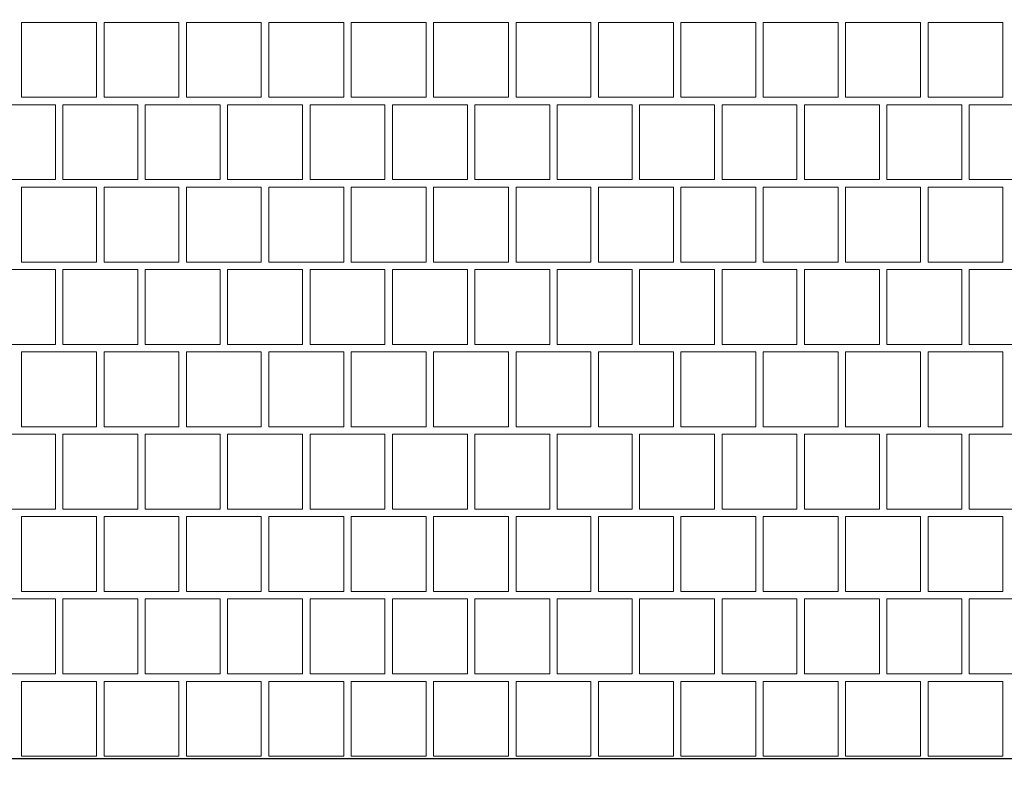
# Model space of a CAD drawing. Header units: millimetres. Extents: x -126271 to -88962, y -179170 to 5194.
# Tile 29 of 66: x -116822 to -115494, y -105290 to -104260. Entities that reach past the tile are written whole.
import ezdxf

# ---------------------------------------------------------------- set-up
doc = ezdxf.new("R2010")
doc.units = ezdxf.units.MM
doc.header["$MEASUREMENT"] = 0
for name, color, linetype, lineweight, true_color in [('Nowe_2D - Rysunki i Obrazki_Nr_pióra__105', 7, 'Continuous', 13, 0xcccccc), ('Nowe_2D - Rysunki i Obrazki_Nr_pióra__61', 7, 'Continuous', 18, 0x6a6a6a), ('Nowe_Wymiarowanie - Ogólne_Nr_pióra__81', 7, 'Continuous', 13, 0x6a6a6a)]:
    doc.layers.add(name, color=color, linetype=linetype, lineweight=lineweight, true_color=true_color)
doc.layers.add('Nowe_2D - Rysunki i Obrazki_Nr_pióra__22', color=8, linetype='Continuous', lineweight=25)
doc.layers.add('Nowe_Wymiarowanie - Ogólne_Nr_pióra__42', color=8, linetype='Continuous', lineweight=25)
doc.layers.add('Nowe_Wymiarowanie - Ogólne', color=7, linetype='Continuous')
doc.styles.add('STYL_AUTOMATYCZNY_1', font='arial.ttf')
doc.dimstyles.new('STYL_AUTOMATYCZNY__1', dxfattribs={"dimtxt": 150, "dimasz": 47.5, "dimexe": 0.18, "dimexo": 0.0625, "dimgap": 0, "dimtad": 1, "dimtih": 1, "dimtoh": 1, "dimdec": 0, "dimlfac": 0.1, "dimzin": 0, "dimdsep": 46, "dimtxsty": 'STYL_AUTOMATYCZNY_1', "dimblk": 'ARROWHEAD_6', "dimblk1": 'ARROWHEAD_6', "dimblk2": 'ARROWHEAD_6', "dimcen": 0.09, "dimse1": 1, "dimse2": 1, "dimclrd": 256, "dimclre": 256, "dimclrt": 8, "dimazin": 0, "dimtfac": 1, "dimtdec": 4, "dimtmove": 0, "dimatfit": 3, "dimfxl": 0, "dimtolj": 1, "dimtzin": 0, "dimarcsym": 0})

# ---------------------------------------------------------------- blocks, each defined once
blk = doc.blocks.new('*X78')
at = {"layer": 'Nowe_2D - Rysunki i Obrazki_Nr_pióra__105', "color": 254, "linetype": 'Continuous', "lineweight": 13, "true_color": 0xcccccc}
for p, q in [((-116718.4, -104263.9), (-116819.4, -104263.9)), ((-116819.4, -104263.9), (-116819.4, -104364.9)), ((-116718.4, -104364.9), (-116718.4, -104263.9)), ((-116708.3, -104364.9), (-116708.3, -104263.9)), ((-116708.3, -104263.9), (-116657.8, -104263.9)), ((-116607.3, -104263.9), (-116657.8, -104263.9)), ((-116607.3, -104364.9), (-116607.3, -104263.9)), ((-116496.2, -104263.9), (-116597.2, -104263.9)), ((-116597.2, -104263.9), (-116597.2, -104364.9)), ((-116496.2, -104364.9), (-116496.2, -104263.9)), ((-116486.1, -104364.9), (-116486.1, -104263.9)), ((-116486.1, -104263.9), (-116435.6, -104263.9)), ((-116385.1, -104263.9), (-116435.6, -104263.9)), ((-116385.1, -104364.9), (-116385.1, -104263.9)), ((-116274, -104263.9), (-116375, -104263.9)), ((-116375, -104263.9), (-116375, -104364.9)), ((-116274, -104364.9), (-116274, -104263.9)), ((-116263.9, -104364.9), (-116263.9, -104263.9)), ((-116263.9, -104263.9), (-116213.4, -104263.9)), ((-116162.9, -104263.9), (-116213.4, -104263.9)), ((-116162.9, -104364.9), (-116162.9, -104263.9)), ((-116051.8, -104263.9), (-116152.8, -104263.9)), ((-116152.8, -104263.9), (-116152.8, -104364.9)), ((-116051.8, -104364.9), (-116051.8, -104263.9)), ((-116041.7, -104364.9), (-116041.7, -104263.9)), ((-116041.7, -104263.9), (-115991.2, -104263.9)), ((-115940.7, -104263.9), (-115991.2, -104263.9)), ((-115940.7, -104364.9), (-115940.7, -104263.9)), ((-115829.6, -104263.9), (-115930.6, -104263.9)), ((-115930.6, -104263.9), (-115930.6, -104364.9)), ((-115829.6, -104364.9), (-115829.6, -104263.9)), ((-115819.5, -104364.9), (-115819.5, -104263.9)), ((-115819.5, -104263.9), (-115769, -104263.9)), ((-115718.5, -104263.9), (-115769, -104263.9)), ((-115718.5, -104364.9), (-115718.5, -104263.9)), ((-115607.4, -104263.9), (-115708.4, -104263.9)), ((-115708.4, -104263.9), (-115708.4, -104364.9)), ((-115607.4, -104364.9), (-115607.4, -104263.9)), ((-115597.3, -104364.9), (-115597.3, -104263.9)), ((-115597.3, -104263.9), (-115546.8, -104263.9)), ((-115496.3, -104263.9), (-115546.8, -104263.9)), ((-115496.3, -104364.9), (-115496.3, -104263.9)), ((-116819.4, -104364.9), (-116718.4, -104364.9)), ((-116657.8, -104364.9), (-116708.3, -104364.9)), ((-116657.8, -104364.9), (-116607.3, -104364.9)), ((-116597.2, -104364.9), (-116496.2, -104364.9)), ((-116435.6, -104364.9), (-116486.1, -104364.9)), ((-116435.6, -104364.9), (-116385.1, -104364.9)), ((-116375, -104364.9), (-116274, -104364.9)), ((-116213.4, -104364.9), (-116263.9, -104364.9)), ((-116213.4, -104364.9), (-116162.9, -104364.9)), ((-116152.8, -104364.9), (-116051.8, -104364.9)), ((-115991.2, -104364.9), (-116041.7, -104364.9)), ((-115991.2, -104364.9), (-115940.7, -104364.9)), ((-115930.6, -104364.9), (-115829.6, -104364.9)), ((-115769, -104364.9), (-115819.5, -104364.9)), ((-115769, -104364.9), (-115718.5, -104364.9)), ((-115708.4, -104364.9), (-115607.4, -104364.9)), ((-115546.8, -104364.9), (-115597.3, -104364.9)), ((-115546.8, -104364.9), (-115496.3, -104364.9)), ((-116773.9, -104375), (-116874.9, -104375)), ((-116773.9, -104476), (-116773.9, -104375)), ((-116662.8, -104375), (-116763.8, -104375)), ((-116763.8, -104375), (-116763.8, -104476)), ((-116662.8, -104476), (-116662.8, -104375)), ((-116551.7, -104375), (-116652.7, -104375)), ((-116652.7, -104375), (-116652.7, -104476)), ((-116551.7, -104476), (-116551.7, -104375)), ((-116440.6, -104375), (-116541.6, -104375)), ((-116541.6, -104375), (-116541.6, -104476)), ((-116440.6, -104476), (-116440.6, -104375)), ((-116329.5, -104375), (-116430.5, -104375)), ((-116430.5, -104375), (-116430.5, -104476)), ((-116329.5, -104476), (-116329.5, -104375)), ((-116218.4, -104375), (-116319.4, -104375)), ((-116319.4, -104375), (-116319.4, -104476)), ((-116218.4, -104476), (-116218.4, -104375)), ((-116107.3, -104375), (-116208.3, -104375)), ((-116208.3, -104375), (-116208.3, -104476)), ((-116107.3, -104476), (-116107.3, -104375)), ((-115996.2, -104375), (-116097.2, -104375)), ((-116097.2, -104375), (-116097.2, -104476)), ((-115996.2, -104476), (-115996.2, -104375)), ((-115885.1, -104375), (-115986.1, -104375)), ((-115986.1, -104375), (-115986.1, -104476)), ((-115885.1, -104476), (-115885.1, -104375)), ((-115774, -104375), (-115875, -104375)), ((-115875, -104375), (-115875, -104476)), ((-115774, -104476), (-115774, -104375)), ((-115662.9, -104375), (-115763.9, -104375)), ((-115763.9, -104375), (-115763.9, -104476)), ((-115662.9, -104476), (-115662.9, -104375)), ((-115551.8, -104375), (-115652.8, -104375)), ((-115652.8, -104375), (-115652.8, -104476)), ((-115551.8, -104476), (-115551.8, -104375)), ((-115440.7, -104375), (-115541.7, -104375)), ((-115541.7, -104375), (-115541.7, -104476)), ((-116874.9, -104476), (-116773.9, -104476)), ((-116718.4, -104486.1), (-116819.4, -104486.1)), ((-116819.4, -104486.1), (-116819.4, -104587.1)), ((-116763.8, -104476), (-116662.8, -104476)), ((-116718.4, -104587.1), (-116718.4, -104486.1)), ((-116708.3, -104587.1), (-116708.3, -104486.1)), ((-116708.3, -104486.1), (-116657.8, -104486.1)), ((-116607.3, -104486.1), (-116657.8, -104486.1)), ((-116652.7, -104476), (-116551.7, -104476)), ((-116607.3, -104587.1), (-116607.3, -104486.1)), ((-116496.2, -104486.1), (-116597.2, -104486.1)), ((-116597.2, -104486.1), (-116597.2, -104587.1)), ((-116541.6, -104476), (-116440.6, -104476)), ((-116496.2, -104587.1), (-116496.2, -104486.1)), ((-116486.1, -104587.1), (-116486.1, -104486.1)), ((-116486.1, -104486.1), (-116435.6, -104486.1)), ((-116385.1, -104486.1), (-116435.6, -104486.1)), ((-116430.5, -104476), (-116329.5, -104476)), ((-116385.1, -104587.1), (-116385.1, -104486.1)), ((-116274, -104486.1), (-116375, -104486.1)), ((-116375, -104486.1), (-116375, -104587.1)), ((-116319.4, -104476), (-116218.4, -104476)), ((-116274, -104587.1), (-116274, -104486.1)), ((-116263.9, -104587.1), (-116263.9, -104486.1)), ((-116263.9, -104486.1), (-116213.4, -104486.1)), ((-116162.9, -104486.1), (-116213.4, -104486.1)), ((-116208.3, -104476), (-116107.3, -104476)), ((-116162.9, -104587.1), (-116162.9, -104486.1)), ((-116051.8, -104486.1), (-116152.8, -104486.1)), ((-116152.8, -104486.1), (-116152.8, -104587.1)), ((-116097.2, -104476), (-115996.2, -104476)), ((-116051.8, -104587.1), (-116051.8, -104486.1)), ((-116041.7, -104587.1), (-116041.7, -104486.1)), ((-116041.7, -104486.1), (-115991.2, -104486.1)), ((-115940.7, -104486.1), (-115991.2, -104486.1)), ((-115986.1, -104476), (-115885.1, -104476)), ((-115940.7, -104587.1), (-115940.7, -104486.1)), ((-115829.6, -104486.1), (-115930.6, -104486.1)), ((-115930.6, -104486.1), (-115930.6, -104587.1)), ((-115875, -104476), (-115774, -104476)), ((-115829.6, -104587.1), (-115829.6, -104486.1)), ((-115819.5, -104587.1), (-115819.5, -104486.1)), ((-115819.5, -104486.1), (-115769, -104486.1)), ((-115718.5, -104486.1), (-115769, -104486.1)), ((-115763.9, -104476), (-115662.9, -104476)), ((-115718.5, -104587.1), (-115718.5, -104486.1)), ((-115607.4, -104486.1), (-115708.4, -104486.1)), ((-115708.4, -104486.1), (-115708.4, -104587.1)), ((-115652.8, -104476), (-115551.8, -104476)), ((-115607.4, -104587.1), (-115607.4, -104486.1)), ((-115597.3, -104587.1), (-115597.3, -104486.1)), ((-115597.3, -104486.1), (-115546.8, -104486.1)), ((-115496.3, -104486.1), (-115546.8, -104486.1)), ((-115541.7, -104476), (-115440.7, -104476)), ((-115496.3, -104587.1), (-115496.3, -104486.1)), ((-116819.4, -104587.1), (-116718.4, -104587.1)), ((-116657.8, -104587.1), (-116708.3, -104587.1)), ((-116657.8, -104587.1), (-116607.3, -104587.1)), ((-116597.2, -104587.1), (-116496.2, -104587.1)), ((-116435.6, -104587.1), (-116486.1, -104587.1)), ((-116435.6, -104587.1), (-116385.1, -104587.1)), ((-116375, -104587.1), (-116274, -104587.1)), ((-116213.4, -104587.1), (-116263.9, -104587.1)), ((-116213.4, -104587.1), (-116162.9, -104587.1)), ((-116152.8, -104587.1), (-116051.8, -104587.1)), ((-115991.2, -104587.1), (-116041.7, -104587.1)), ((-115991.2, -104587.1), (-115940.7, -104587.1)), ((-115930.6, -104587.1), (-115829.6, -104587.1)), ((-115769, -104587.1), (-115819.5, -104587.1)), ((-115769, -104587.1), (-115718.5, -104587.1)), ((-115708.4, -104587.1), (-115607.4, -104587.1)), ((-115546.8, -104587.1), (-115597.3, -104587.1)), ((-115546.8, -104587.1), (-115496.3, -104587.1)), ((-116773.9, -104597.2), (-116874.9, -104597.2)), ((-116773.9, -104698.2), (-116773.9, -104597.2)), ((-116662.8, -104597.2), (-116763.8, -104597.2)), ((-116763.8, -104597.2), (-116763.8, -104698.2)), ((-116662.8, -104698.2), (-116662.8, -104597.2)), ((-116551.7, -104597.2), (-116652.7, -104597.2)), ((-116652.7, -104597.2), (-116652.7, -104698.2)), ((-116551.7, -104698.2), (-116551.7, -104597.2)), ((-116440.6, -104597.2), (-116541.6, -104597.2)), ((-116541.6, -104597.2), (-116541.6, -104698.2)), ((-116440.6, -104698.2), (-116440.6, -104597.2)), ((-116329.5, -104597.2), (-116430.5, -104597.2)), ((-116430.5, -104597.2), (-116430.5, -104698.2)), ((-116329.5, -104698.2), (-116329.5, -104597.2)), ((-116218.4, -104597.2), (-116319.4, -104597.2)), ((-116319.4, -104597.2), (-116319.4, -104698.2)), ((-116218.4, -104698.2), (-116218.4, -104597.2)), ((-116107.3, -104597.2), (-116208.3, -104597.2)), ((-116208.3, -104597.2), (-116208.3, -104698.2)), ((-116107.3, -104698.2), (-116107.3, -104597.2)), ((-115996.2, -104597.2), (-116097.2, -104597.2)), ((-116097.2, -104597.2), (-116097.2, -104698.2)), ((-115996.2, -104698.2), (-115996.2, -104597.2)), ((-115885.1, -104597.2), (-115986.1, -104597.2)), ((-115986.1, -104597.2), (-115986.1, -104698.2)), ((-115885.1, -104698.2), (-115885.1, -104597.2)), ((-115774, -104597.2), (-115875, -104597.2)), ((-115875, -104597.2), (-115875, -104698.2)), ((-115774, -104698.2), (-115774, -104597.2)), ((-115662.9, -104597.2), (-115763.9, -104597.2)), ((-115763.9, -104597.2), (-115763.9, -104698.2)), ((-115662.9, -104698.2), (-115662.9, -104597.2)), ((-115551.8, -104597.2), (-115652.8, -104597.2)), ((-115652.8, -104597.2), (-115652.8, -104698.2)), ((-115551.8, -104698.2), (-115551.8, -104597.2)), ((-115440.7, -104597.2), (-115541.7, -104597.2)), ((-115541.7, -104597.2), (-115541.7, -104698.2)), ((-116874.9, -104698.2), (-116773.9, -104698.2)), ((-116763.8, -104698.2), (-116662.8, -104698.2)), ((-116652.7, -104698.2), (-116551.7, -104698.2)), ((-116541.6, -104698.2), (-116440.6, -104698.2)), ((-116430.5, -104698.2), (-116329.5, -104698.2)), ((-116319.4, -104698.2), (-116218.4, -104698.2)), ((-116208.3, -104698.2), (-116107.3, -104698.2)), ((-116097.2, -104698.2), (-115996.2, -104698.2)), ((-115986.1, -104698.2), (-115885.1, -104698.2)), ((-115875, -104698.2), (-115774, -104698.2)), ((-115763.9, -104698.2), (-115662.9, -104698.2)), ((-115652.8, -104698.2), (-115551.8, -104698.2)), ((-115541.7, -104698.2), (-115440.7, -104698.2)), ((-116718.4, -104708.3), (-116819.4, -104708.3)), ((-116819.4, -104708.3), (-116819.4, -104809.3)), ((-116718.4, -104809.3), (-116718.4, -104708.3)), ((-116708.3, -104809.3), (-116708.3, -104708.3)), ((-116708.3, -104708.3), (-116657.8, -104708.3)), ((-116607.3, -104708.3), (-116657.8, -104708.3)), ((-116607.3, -104809.3), (-116607.3, -104708.3)), ((-116496.2, -104708.3), (-116597.2, -104708.3)), ((-116597.2, -104708.3), (-116597.2, -104809.3)), ((-116496.2, -104809.3), (-116496.2, -104708.3)), ((-116486.1, -104809.3), (-116486.1, -104708.3)), ((-116486.1, -104708.3), (-116435.6, -104708.3)), ((-116385.1, -104708.3), (-116435.6, -104708.3)), ((-116385.1, -104809.3), (-116385.1, -104708.3)), ((-116274, -104708.3), (-116375, -104708.3)), ((-116375, -104708.3), (-116375, -104809.3)), ((-116274, -104809.3), (-116274, -104708.3)), ((-116263.9, -104809.3), (-116263.9, -104708.3)), ((-116263.9, -104708.3), (-116213.4, -104708.3)), ((-116162.9, -104708.3), (-116213.4, -104708.3)), ((-116162.9, -104809.3), (-116162.9, -104708.3)), ((-116051.8, -104708.3), (-116152.8, -104708.3)), ((-116152.8, -104708.3), (-116152.8, -104809.3)), ((-116051.8, -104809.3), (-116051.8, -104708.3)), ((-116041.7, -104809.3), (-116041.7, -104708.3)), ((-116041.7, -104708.3), (-115991.2, -104708.3)), ((-115940.7, -104708.3), (-115991.2, -104708.3)), ((-115940.7, -104809.3), (-115940.7, -104708.3)), ((-115829.6, -104708.3), (-115930.6, -104708.3)), ((-115930.6, -104708.3), (-115930.6, -104809.3)), ((-115829.6, -104809.3), (-115829.6, -104708.3)), ((-115819.5, -104809.3), (-115819.5, -104708.3)), ((-115819.5, -104708.3), (-115769, -104708.3)), ((-115718.5, -104708.3), (-115769, -104708.3)), ((-115718.5, -104809.3), (-115718.5, -104708.3)), ((-115607.4, -104708.3), (-115708.4, -104708.3)), ((-115708.4, -104708.3), (-115708.4, -104809.3)), ((-115607.4, -104809.3), (-115607.4, -104708.3)), ((-115597.3, -104809.3), (-115597.3, -104708.3)), ((-115597.3, -104708.3), (-115546.8, -104708.3)), ((-115496.3, -104708.3), (-115546.8, -104708.3)), ((-115496.3, -104809.3), (-115496.3, -104708.3)), ((-116819.4, -104809.3), (-116718.4, -104809.3)), ((-116657.8, -104809.3), (-116708.3, -104809.3)), ((-116657.8, -104809.3), (-116607.3, -104809.3)), ((-116597.2, -104809.3), (-116496.2, -104809.3)), ((-116435.6, -104809.3), (-116486.1, -104809.3)), ((-116435.6, -104809.3), (-116385.1, -104809.3)), ((-116375, -104809.3), (-116274, -104809.3)), ((-116213.4, -104809.3), (-116263.9, -104809.3)), ((-116213.4, -104809.3), (-116162.9, -104809.3)), ((-116152.8, -104809.3), (-116051.8, -104809.3)), ((-115991.2, -104809.3), (-116041.7, -104809.3)), ((-115991.2, -104809.3), (-115940.7, -104809.3)), ((-115930.6, -104809.3), (-115829.6, -104809.3)), ((-115769, -104809.3), (-115819.5, -104809.3)), ((-115769, -104809.3), (-115718.5, -104809.3)), ((-115708.4, -104809.3), (-115607.4, -104809.3)), ((-115546.8, -104809.3), (-115597.3, -104809.3)), ((-115546.8, -104809.3), (-115496.3, -104809.3)), ((-116773.9, -104819.4), (-116874.9, -104819.4)), ((-116773.9, -104920.4), (-116773.9, -104819.4)), ((-116662.8, -104819.4), (-116763.8, -104819.4)), ((-116763.8, -104819.4), (-116763.8, -104920.4)), ((-116662.8, -104920.4), (-116662.8, -104819.4)), ((-116551.7, -104819.4), (-116652.7, -104819.4)), ((-116652.7, -104819.4), (-116652.7, -104920.4)), ((-116551.7, -104920.4), (-116551.7, -104819.4)), ((-116440.6, -104819.4), (-116541.6, -104819.4)), ((-116541.6, -104819.4), (-116541.6, -104920.4)), ((-116440.6, -104920.4), (-116440.6, -104819.4)), ((-116329.5, -104819.4), (-116430.5, -104819.4)), ((-116430.5, -104819.4), (-116430.5, -104920.4)), ((-116329.5, -104920.4), (-116329.5, -104819.4)), ((-116218.4, -104819.4), (-116319.4, -104819.4)), ((-116319.4, -104819.4), (-116319.4, -104920.4)), ((-116218.4, -104920.4), (-116218.4, -104819.4)), ((-116107.3, -104819.4), (-116208.3, -104819.4)), ((-116208.3, -104819.4), (-116208.3, -104920.4)), ((-116107.3, -104920.4), (-116107.3, -104819.4)), ((-115996.2, -104819.4), (-116097.2, -104819.4)), ((-116097.2, -104819.4), (-116097.2, -104920.4)), ((-115996.2, -104920.4), (-115996.2, -104819.4)), ((-115885.1, -104819.4), (-115986.1, -104819.4)), ((-115986.1, -104819.4), (-115986.1, -104920.4)), ((-115885.1, -104920.4), (-115885.1, -104819.4)), ((-115774, -104819.4), (-115875, -104819.4)), ((-115875, -104819.4), (-115875, -104920.4)), ((-115774, -104920.4), (-115774, -104819.4)), ((-115662.9, -104819.4), (-115763.9, -104819.4)), ((-115763.9, -104819.4), (-115763.9, -104920.4)), ((-115662.9, -104920.4), (-115662.9, -104819.4)), ((-115551.8, -104819.4), (-115652.8, -104819.4)), ((-115652.8, -104819.4), (-115652.8, -104920.4)), ((-115551.8, -104920.4), (-115551.8, -104819.4)), ((-115440.7, -104819.4), (-115541.7, -104819.4)), ((-115541.7, -104819.4), (-115541.7, -104920.4)), ((-116874.9, -104920.4), (-116773.9, -104920.4)), ((-116763.8, -104920.4), (-116662.8, -104920.4)), ((-116652.7, -104920.4), (-116551.7, -104920.4)), ((-116541.6, -104920.4), (-116440.6, -104920.4)), ((-116430.5, -104920.4), (-116329.5, -104920.4)), ((-116319.4, -104920.4), (-116218.4, -104920.4)), ((-116208.3, -104920.4), (-116107.3, -104920.4)), ((-116097.2, -104920.4), (-115996.2, -104920.4)), ((-115986.1, -104920.4), (-115885.1, -104920.4)), ((-115875, -104920.4), (-115774, -104920.4)), ((-115763.9, -104920.4), (-115662.9, -104920.4)), ((-115652.8, -104920.4), (-115551.8, -104920.4)), ((-115541.7, -104920.4), (-115440.7, -104920.4)), ((-116718.4, -104930.5), (-116819.4, -104930.5)), ((-116819.4, -104930.5), (-116819.4, -105031.5)), ((-116718.4, -105031.5), (-116718.4, -104930.5)), ((-116708.3, -105031.5), (-116708.3, -104930.5)), ((-116708.3, -104930.5), (-116657.8, -104930.5)), ((-116607.3, -104930.5), (-116657.8, -104930.5)), ((-116607.3, -105031.5), (-116607.3, -104930.5)), ((-116496.2, -104930.5), (-116597.2, -104930.5)), ((-116597.2, -104930.5), (-116597.2, -105031.5)), ((-116496.2, -105031.5), (-116496.2, -104930.5)), ((-116486.1, -105031.5), (-116486.1, -104930.5)), ((-116486.1, -104930.5), (-116435.6, -104930.5)), ((-116385.1, -104930.5), (-116435.6, -104930.5)), ((-116385.1, -105031.5), (-116385.1, -104930.5)), ((-116274, -104930.5), (-116375, -104930.5)), ((-116375, -104930.5), (-116375, -105031.5)), ((-116274, -105031.5), (-116274, -104930.5)), ((-116263.9, -105031.5), (-116263.9, -104930.5)), ((-116263.9, -104930.5), (-116213.4, -104930.5)), ((-116162.9, -104930.5), (-116213.4, -104930.5)), ((-116162.9, -105031.5), (-116162.9, -104930.5)), ((-116051.8, -104930.5), (-116152.8, -104930.5)), ((-116152.8, -104930.5), (-116152.8, -105031.5)), ((-116051.8, -105031.5), (-116051.8, -104930.5)), ((-116041.7, -105031.5), (-116041.7, -104930.5)), ((-116041.7, -104930.5), (-115991.2, -104930.5)), ((-115940.7, -104930.5), (-115991.2, -104930.5)), ((-115940.7, -105031.5), (-115940.7, -104930.5)), ((-115829.6, -104930.5), (-115930.6, -104930.5)), ((-115930.6, -104930.5), (-115930.6, -105031.5)), ((-115829.6, -105031.5), (-115829.6, -104930.5)), ((-115819.5, -105031.5), (-115819.5, -104930.5)), ((-115819.5, -104930.5), (-115769, -104930.5)), ((-115718.5, -104930.5), (-115769, -104930.5)), ((-115718.5, -105031.5), (-115718.5, -104930.5)), ((-115607.4, -104930.5), (-115708.4, -104930.5)), ((-115708.4, -104930.5), (-115708.4, -105031.5)), ((-115607.4, -105031.5), (-115607.4, -104930.5)), ((-115597.3, -105031.5), (-115597.3, -104930.5)), ((-115597.3, -104930.5), (-115546.8, -104930.5)), ((-115496.3, -104930.5), (-115546.8, -104930.5)), ((-115496.3, -105031.5), (-115496.3, -104930.5)), ((-116773.9, -105041.6), (-116874.9, -105041.6)), ((-116819.4, -105031.5), (-116718.4, -105031.5)), ((-116773.9, -105142.6), (-116773.9, -105041.6)), ((-116662.8, -105041.6), (-116763.8, -105041.6)), ((-116763.8, -105041.6), (-116763.8, -105142.6)), ((-116657.8, -105031.5), (-116708.3, -105031.5)), ((-116662.8, -105142.6), (-116662.8, -105041.6)), ((-116657.8, -105031.5), (-116607.3, -105031.5)), ((-116551.7, -105041.6), (-116652.7, -105041.6)), ((-116652.7, -105041.6), (-116652.7, -105142.6)), ((-116597.2, -105031.5), (-116496.2, -105031.5)), ((-116551.7, -105142.6), (-116551.7, -105041.6)), ((-116440.6, -105041.6), (-116541.6, -105041.6)), ((-116541.6, -105041.6), (-116541.6, -105142.6)), ((-116435.6, -105031.5), (-116486.1, -105031.5)), ((-116440.6, -105142.6), (-116440.6, -105041.6)), ((-116435.6, -105031.5), (-116385.1, -105031.5)), ((-116329.5, -105041.6), (-116430.5, -105041.6)), ((-116430.5, -105041.6), (-116430.5, -105142.6)), ((-116375, -105031.5), (-116274, -105031.5)), ((-116329.5, -105142.6), (-116329.5, -105041.6)), ((-116218.4, -105041.6), (-116319.4, -105041.6)), ((-116319.4, -105041.6), (-116319.4, -105142.6)), ((-116213.4, -105031.5), (-116263.9, -105031.5)), ((-116218.4, -105142.6), (-116218.4, -105041.6)), ((-116213.4, -105031.5), (-116162.9, -105031.5)), ((-116107.3, -105041.6), (-116208.3, -105041.6)), ((-116208.3, -105041.6), (-116208.3, -105142.6)), ((-116152.8, -105031.5), (-116051.8, -105031.5)), ((-116107.3, -105142.6), (-116107.3, -105041.6)), ((-115996.2, -105041.6), (-116097.2, -105041.6)), ((-116097.2, -105041.6), (-116097.2, -105142.6)), ((-115991.2, -105031.5), (-116041.7, -105031.5)), ((-115996.2, -105142.6), (-115996.2, -105041.6)), ((-115991.2, -105031.5), (-115940.7, -105031.5)), ((-115885.1, -105041.6), (-115986.1, -105041.6)), ((-115986.1, -105041.6), (-115986.1, -105142.6)), ((-115930.6, -105031.5), (-115829.6, -105031.5)), ((-115885.1, -105142.6), (-115885.1, -105041.6)), ((-115774, -105041.6), (-115875, -105041.6)), ((-115875, -105041.6), (-115875, -105142.6)), ((-115769, -105031.5), (-115819.5, -105031.5)), ((-115774, -105142.6), (-115774, -105041.6)), ((-115769, -105031.5), (-115718.5, -105031.5)), ((-115662.9, -105041.6), (-115763.9, -105041.6)), ((-115763.9, -105041.6), (-115763.9, -105142.6)), ((-115708.4, -105031.5), (-115607.4, -105031.5)), ((-115662.9, -105142.6), (-115662.9, -105041.6)), ((-115551.8, -105041.6), (-115652.8, -105041.6)), ((-115652.8, -105041.6), (-115652.8, -105142.6)), ((-115546.8, -105031.5), (-115597.3, -105031.5)), ((-115551.8, -105142.6), (-115551.8, -105041.6)), ((-115546.8, -105031.5), (-115496.3, -105031.5)), ((-115440.7, -105041.6), (-115541.7, -105041.6)), ((-115541.7, -105041.6), (-115541.7, -105142.6)), ((-116874.9, -105142.6), (-116773.9, -105142.6)), ((-116763.8, -105142.6), (-116662.8, -105142.6)), ((-116652.7, -105142.6), (-116551.7, -105142.6)), ((-116541.6, -105142.6), (-116440.6, -105142.6)), ((-116430.5, -105142.6), (-116329.5, -105142.6)), ((-116319.4, -105142.6), (-116218.4, -105142.6)), ((-116208.3, -105142.6), (-116107.3, -105142.6)), ((-116097.2, -105142.6), (-115996.2, -105142.6)), ((-115986.1, -105142.6), (-115885.1, -105142.6)), ((-115875, -105142.6), (-115774, -105142.6)), ((-115763.9, -105142.6), (-115662.9, -105142.6)), ((-115652.8, -105142.6), (-115551.8, -105142.6)), ((-115541.7, -105142.6), (-115440.7, -105142.6)), ((-116718.4, -105152.7), (-116819.4, -105152.7)), ((-116819.4, -105152.7), (-116819.4, -105253.7)), ((-116718.4, -105253.7), (-116718.4, -105152.7)), ((-116708.3, -105253.7), (-116708.3, -105152.7)), ((-116708.3, -105152.7), (-116657.8, -105152.7)), ((-116607.3, -105152.7), (-116657.8, -105152.7)), ((-116607.3, -105253.7), (-116607.3, -105152.7)), ((-116496.2, -105152.7), (-116597.2, -105152.7)), ((-116597.2, -105152.7), (-116597.2, -105253.7)), ((-116496.2, -105253.7), (-116496.2, -105152.7)), ((-116486.1, -105253.7), (-116486.1, -105152.7)), ((-116486.1, -105152.7), (-116435.6, -105152.7)), ((-116385.1, -105152.7), (-116435.6, -105152.7)), ((-116385.1, -105253.7), (-116385.1, -105152.7)), ((-116274, -105152.7), (-116375, -105152.7)), ((-116375, -105152.7), (-116375, -105253.7)), ((-116274, -105253.7), (-116274, -105152.7)), ((-116263.9, -105253.7), (-116263.9, -105152.7)), ((-116263.9, -105152.7), (-116213.4, -105152.7)), ((-116162.9, -105152.7), (-116213.4, -105152.7)), ((-116162.9, -105253.7), (-116162.9, -105152.7)), ((-116051.8, -105152.7), (-116152.8, -105152.7)), ((-116152.8, -105152.7), (-116152.8, -105253.7)), ((-116051.8, -105253.7), (-116051.8, -105152.7)), ((-116041.7, -105253.7), (-116041.7, -105152.7)), ((-116041.7, -105152.7), (-115991.2, -105152.7)), ((-115940.7, -105152.7), (-115991.2, -105152.7)), ((-115940.7, -105253.7), (-115940.7, -105152.7)), ((-115829.6, -105152.7), (-115930.6, -105152.7)), ((-115930.6, -105152.7), (-115930.6, -105253.7)), ((-115829.6, -105253.7), (-115829.6, -105152.7)), ((-115819.5, -105253.7), (-115819.5, -105152.7)), ((-115819.5, -105152.7), (-115769, -105152.7)), ((-115718.5, -105152.7), (-115769, -105152.7)), ((-115718.5, -105253.7), (-115718.5, -105152.7)), ((-115607.4, -105152.7), (-115708.4, -105152.7)), ((-115708.4, -105152.7), (-115708.4, -105253.7)), ((-115607.4, -105253.7), (-115607.4, -105152.7)), ((-115597.3, -105253.7), (-115597.3, -105152.7)), ((-115597.3, -105152.7), (-115546.8, -105152.7)), ((-115496.3, -105152.7), (-115546.8, -105152.7)), ((-115496.3, -105253.7), (-115496.3, -105152.7)), ((-116819.4, -105253.7), (-116718.4, -105253.7)), ((-116657.8, -105253.7), (-116708.3, -105253.7)), ((-116657.8, -105253.7), (-116607.3, -105253.7)), ((-116597.2, -105253.7), (-116496.2, -105253.7)), ((-116435.6, -105253.7), (-116486.1, -105253.7)), ((-116435.6, -105253.7), (-116385.1, -105253.7)), ((-116375, -105253.7), (-116274, -105253.7)), ((-116213.4, -105253.7), (-116263.9, -105253.7)), ((-116213.4, -105253.7), (-116162.9, -105253.7)), ((-116152.8, -105253.7), (-116051.8, -105253.7)), ((-115991.2, -105253.7), (-116041.7, -105253.7)), ((-115991.2, -105253.7), (-115940.7, -105253.7)), ((-115930.6, -105253.7), (-115829.6, -105253.7)), ((-115769, -105253.7), (-115819.5, -105253.7)), ((-115769, -105253.7), (-115718.5, -105253.7)), ((-115708.4, -105253.7), (-115607.4, -105253.7)), ((-115546.8, -105253.7), (-115597.3, -105253.7)), ((-115546.8, -105253.7), (-115496.3, -105253.7))]:
    blk.add_line(p, q, dxfattribs=at)
blk = doc.blocks.new('Wypełnienie_6_1', base_point=(0, 0))
at = {"layer": 'Nowe_2D - Rysunki i Obrazki_Nr_pióra__61', "color": 251, "linetype": 'Continuous', "lineweight": 18, "true_color": 0x6a6a6a, "flags": 128}
blk.add_lwpolyline([(-123919.5, -89334.3), (-123919.5, -89156.6), (-111869.6, -89156.6), (-111869.6, -88443.6), (-106115.7, -88443.6), (-106115.7, -89156.6), (-92839.5, -89156.6), (-92839.5, -102678.1), (-92839.5, -102776.9), (-92839.5, -105256.6), (-123919.5, -105256.6), (-123919.5, -90576.6), (-125357.6, -90576.6), (-125357.6, -89334.3)], close=True, dxfattribs=at)
at = {"layer": 'Nowe_2D - Rysunki i Obrazki_Nr_pióra__105', "color": 254, "linetype": 'Continuous', "lineweight": 13, "true_color": 0xcccccc}
blk.add_blockref('*X78', (0, 0), dxfattribs=at)
blk = doc.blocks.new('*D340')
at = {"layer": 'Nowe_Wymiarowanie - Ogólne_Nr_pióra__81', "color": 251, "linetype": 'Continuous', "lineweight": 13, "true_color": 0x6a6a6a}
for p, q in [((-116729.5, -105779.7), (-116729.5, -105873.5)), ((-107467.6, -105779.7), (-107467.6, -105873.5)), ((-116754.5, -105851.6), (-116704.5, -105801.6)), ((-107492.6, -105851.6), (-107442.6, -105801.6)), ((-116729.5, -105826.6), (-118229.5, -105826.6)), ((-107467.6, -105826.6), (-116729.5, -105826.6)), ((-105967.6, -105826.6), (-107467.6, -105826.6))]:
    blk.add_line(p, q, dxfattribs=at)
at = {"layer": 'Nowe_Wymiarowanie - Ogólne_Nr_pióra__42', "color": 8, "lineweight": 25, "insert": (-112270.2, -105796.6), "char_height": 150, "attachment_point": 7, "style": 'STYL_AUTOMATYCZNY_1'}
blk.add_mtext('\\A1;{\\pql;\\fArial|b0|i0|c238|p0;\\W1.000000;926}', dxfattribs=at)
blk = doc.blocks.new('ARROWHEAD_6')
at = {"color": 0, "linetype": 'Continuous', "lineweight": 0}
for p, q in [((-0.5, -0.5), (0.5, 0.5)), ((0, 0), (-1, 0))]:
    blk.add_line(p, q, dxfattribs=at)
blk = doc.blocks.new('*D341')
at = {"layer": 'Nowe_Wymiarowanie - Ogólne_Nr_pióra__81', "color": 251, "linetype": 'Continuous', "lineweight": 13, "true_color": 0x6a6a6a}
for p, q in [((-118229.5, -105779.7), (-118229.5, -105873.5)), ((-116729.5, -105779.7), (-116729.5, -105873.5)), ((-118254.5, -105851.6), (-118204.5, -105801.6)), ((-116754.5, -105851.6), (-116704.5, -105801.6)), ((-118229.5, -105826.6), (-119619.5, -105826.6)), ((-116729.5, -105826.6), (-118229.5, -105826.6))]:
    blk.add_line(p, q, dxfattribs=at)
at = {"layer": 'Nowe_Wymiarowanie - Ogólne_Nr_pióra__42', "color": 8, "lineweight": 25, "insert": (-117651.1, -105796.6), "char_height": 150, "attachment_point": 7, "style": 'STYL_AUTOMATYCZNY_1'}
blk.add_mtext('\\A1;{\\pql;\\fArial|b0|i0|c238|p0;\\W1.000000;150}', dxfattribs=at)
blk = doc.blocks.new('*D349')
at = {"layer": 'Nowe_Wymiarowanie - Ogólne_Nr_pióra__81', "color": 251, "linetype": 'Continuous', "lineweight": 13, "true_color": 0x6a6a6a}
for p, q in [((-121039.5, -106079.8), (-121039.5, -106173.6)), ((-112029.5, -106079.8), (-112029.5, -106173.6)), ((-121064.5, -106151.7), (-121014.5, -106101.7)), ((-112054.5, -106151.7), (-112004.5, -106101.7)), ((-112029.5, -106126.7), (-121039.5, -106126.7)), ((-105729.5, -106126.7), (-112029.5, -106126.7))]:
    blk.add_line(p, q, dxfattribs=at)
at = {"layer": 'Nowe_Wymiarowanie - Ogólne_Nr_pióra__42', "color": 8, "lineweight": 25, "insert": (-116706.1, -106096.7), "char_height": 150, "attachment_point": 7, "style": 'STYL_AUTOMATYCZNY_1'}
blk.add_mtext('\\A1;{\\pql;\\fArial|b0|i0|c238|p0;\\W1.000000;901}', dxfattribs=at)
blk = doc.blocks.new('*D350')
at = {"layer": 'Nowe_Wymiarowanie - Ogólne_Nr_pióra__81', "color": 251, "linetype": 'Continuous', "lineweight": 13, "true_color": 0x6a6a6a}
for p, q in [((-122319.5, -106079.8), (-122319.5, -106173.6)), ((-121039.5, -106079.8), (-121039.5, -106173.6)), ((-122294.5, -106101.7), (-122344.5, -106151.7)), ((-121064.5, -106151.7), (-121014.5, -106101.7)), ((-122319.5, -106126.7), (-122357, -106126.7)), ((-121039.5, -106126.7), (-122319.5, -106126.7)), ((-112029.5, -106126.7), (-121039.5, -106126.7))]:
    blk.add_line(p, q, dxfattribs=at)
at = {"layer": 'Nowe_Wymiarowanie - Ogólne_Nr_pióra__42', "color": 8, "lineweight": 25, "insert": (-121851.1, -106096.7), "char_height": 150, "attachment_point": 7, "style": 'STYL_AUTOMATYCZNY_1'}
blk.add_mtext('\\A1;{\\pql;\\fArial|b0|i0|c238|p0;\\W1.000000;128}', dxfattribs=at)
blk = doc.blocks.new('*D355')
at = {"layer": 'Nowe_Wymiarowanie - Ogólne_Nr_pióra__81', "color": 251, "linetype": 'Continuous', "lineweight": 13, "true_color": 0x6a6a6a}
for p, q in [((-122319.5, -106379.7), (-122319.5, -106473.5)), ((-121929.5, -106379.7), (-121929.5, -106473.5)), ((-122294.5, -106401.6), (-122344.5, -106451.6)), ((-121954.5, -106451.6), (-121904.5, -106401.6)), ((-122319.5, -106426.6), (-122357, -106426.6)), ((-121929.5, -106426.6), (-122319.5, -106426.6)), ((-112029.5, -106426.6), (-121929.5, -106426.6))]:
    blk.add_line(p, q, dxfattribs=at)
at = {"layer": 'Nowe_Wymiarowanie - Ogólne_Nr_pióra__42', "color": 8, "lineweight": 25, "insert": (-122238.9, -106396.6), "char_height": 150, "attachment_point": 7, "style": 'STYL_AUTOMATYCZNY_1'}
blk.add_mtext('\\A1;{\\pql;\\fArial|b0|i0|c238|p0;\\W1.000000;39}', dxfattribs=at)

msp = doc.modelspace()

# ---------------------------------------------------------------- linework, layer by layer
at = {"layer": 'Nowe_2D - Rysunki i Obrazki_Nr_pióra__22', "color": 8, "linetype": 'Continuous', "lineweight": 25, "flags": 128}
msp.add_lwpolyline([(-123919.5, -90576.6), (-123919.5, -105256.6), (-105338.5, -105256.6)], dxfattribs=at)

# ---------------------------------------------------------------- block references
at = {"layer": 'Nowe_2D - Rysunki i Obrazki_Nr_pióra__105', "color": 254, "linetype": 'Continuous', "lineweight": 13, "true_color": 0xcccccc}
msp.add_blockref('Wypełnienie_6_1', (0, 0), dxfattribs=at)

# ---------------------------------------------------------------- dimensions: what is measured, and where the dimension line sits
at = {"layer": 'Nowe_Wymiarowanie - Ogólne', "color": 251, "linetype": 'Continuous', "lineweight": 13, "true_color": 0x6a6a6a}
for base, p1, p2, picture, middle in [((-121039.5, -106126.7), (-112029.5, -102966.6), (-121039.5, -103836.6), '*D349', (-116534.9, -106021.7)), ((-118229.5, -105826.6), (-116729.5, -103086.6), (-118229.5, -103136.6), '*D341', (-117479.9, -105721.6)), ((-116729.5, -105826.6), (-107467.6, -103256.6), (-116729.5, -103086.6), '*D340', (-112098.9, -105721.6)), ((-122319.5, -106126.7), (-121039.5, -103836.6), (-122319.5, -103836.6), '*D350', (-121679.9, -106021.7)), ((-122319.5, -106426.6), (-121929.5, -106426.6), (-122319.5, -103836.6), '*D355', (-122124.8, -106321.6))]:
    dim = msp.add_linear_dim(base=base, p1=p1, p2=p2, angle=180, dimstyle='STYL_AUTOMATYCZNY__1', dxfattribs=at)
    dim.commit()
    dim.dimension.update_dxf_attribs({"geometry": picture, "text_midpoint": middle, "dimtype": 160})

doc.saveas('drawing.dxf')
